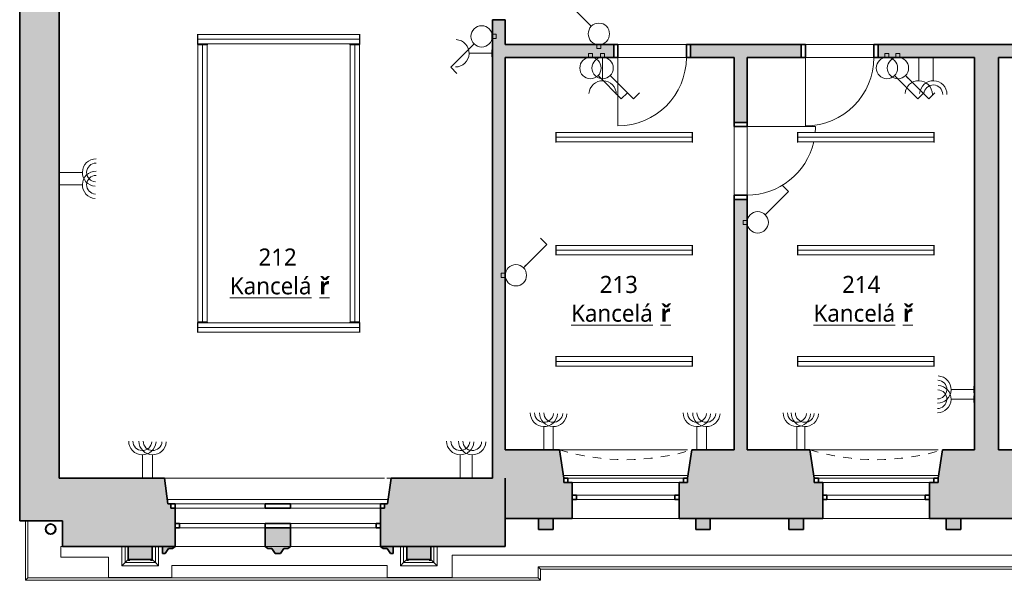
# Model space of a CAD drawing. Header units: metres. Extents: x -0.2 to 46.8, y -4.9 to 28.
# Tile 1 of 15: x -0.2 to 11.3, y -0.4 to 6.2. Entities that reach past the tile are written whole.
import ezdxf

# ---------------------------------------------------------------- set-up
doc = ezdxf.new("R2010")
doc.units = ezdxf.units.M
doc.linetypes.add('AV - Cerch_ 1 tecka 4mm', pattern=[0.006, 0.004, -0.001, 0, -0.001])
doc.layers.add('AV-MISTNOSTI', color=5, linetype='Continuous', lineweight=5, true_color=0x0000ff)
doc.layers.add('AV-TEXTY', color=5, linetype='Continuous', lineweight=13, true_color=0x0000ff)
doc.layers.add('AV-SRAFY', color=7, linetype='Continuous', lineweight=35)
doc.layers.add('AV-STAVBA', color=7, linetype='Continuous', lineweight=18)
doc.styles.add('Trebuchet MS_B', font='trebuc.ttf', dxfattribs={"height": 0.2})

# ---------------------------------------------------------------- blocks, each defined once
blk = doc.blocks.new('DO_1-L_Ocel_ - 800x1970_150-925843-2NP')
at = {"layer": 'AV-STAVBA', "color": 254, "true_color": 0xcccccc}
for p, q in [((0.4, 0.875), (0.4, 0.075)), ((-0.4, 0.075), (0.4, 0.075)), ((-0.4, -0.075), (0.4, -0.075))]:
    blk.add_line(p, q, dxfattribs=at)
at = {"layer": 'AV-STAVBA', "color": 254, "linetype": 'AV - Cerch_ 1 tecka 4mm', "true_color": 0xcccccc}
for p, q in [((-0.45, 0.075), (0.45, 0.075)), ((-0.4, 0.075), (0.4, 0.075)), ((-0.45, -0.075), (0.45, -0.075)), ((-0.4, -0.075), (0.4, -0.075))]:
    blk.add_line(p, q, dxfattribs=at)
at = {"layer": 'AV-STAVBA', "color": 254, "lineweight": 35, "true_color": 0xcccccc}
for p, q in [((-0.4, 0.075), (-0.45, 0.075)), ((-0.45, 0.075), (-0.45, -0.075)), ((-0.4, -0.075), (-0.4, 0.075)), ((0.45, 0.075), (0.4, 0.075)), ((0.4, 0.075), (0.4, -0.075)), ((0.45, -0.075), (0.45, 0.075)), ((-0.45, -0.075), (-0.4, -0.075)), ((0.4, -0.075), (0.45, -0.075))]:
    blk.add_line(p, q, dxfattribs=at)
at = {"layer": 'AV-STAVBA', "color": 254, "true_color": 0xcccccc}
blk.add_arc((0.4, 0.075), 0.8, 90, 180, dxfattribs=at)
blk = doc.blocks.new('WI_2-2_dvojité_bez středního sloupku - 1250x2600-1216050-2NP')
at = {"layer": 'AV-STAVBA', "color": 254, "linetype": 'AV - Cerch_ 1 tecka 4mm', "lineweight": 13, "true_color": 0xcccccc}
for p, q in [((0.725, 0.4), (-0.725, 0.4)), ((-0.725, 0.4), (0.725, 0.4)), ((0.625, 0.4), (-0.625, 0.4)), ((0.725, -0.4), (-0.725, -0.4)), ((0.625, -0.4), (-0.625, -0.4)), ((-0.625, -0.4), (0.625, -0.4))]:
    blk.add_line(p, q, dxfattribs=at)
at = {"layer": 'AV-STAVBA', "color": 254, "lineweight": 35, "true_color": 0xcccccc}
for p, q in [((-0.675, 0.07), (-0.725, 0.07)), ((-0.725, 0.07), (-0.725, 0.02)), ((-0.725, 0.02), (-0.675, 0.02)), ((-0.675, 0.02), (-0.675, 0.07)), ((0.725, 0.07), (0.675, 0.07)), ((0.675, 0.07), (0.675, 0.02)), ((0.675, 0.02), (0.725, 0.02)), ((0.725, 0.02), (0.725, 0.07)), ((-0.625, -0.18), (-0.625, -0.13)), ((-0.625, -0.13), (-0.575, -0.13)), ((-0.575, -0.18), (-0.625, -0.18)), ((-0.575, -0.13), (-0.575, -0.18)), ((0.575, -0.18), (0.575, -0.13)), ((0.575, -0.13), (0.625, -0.13)), ((0.625, -0.18), (0.575, -0.18)), ((0.625, -0.13), (0.625, -0.18))]:
    blk.add_line(p, q, dxfattribs=at)
at = {"layer": 'AV-STAVBA', "color": 254, "true_color": 0xcccccc}
for p, q in [((-0.725, 0.02), (-0.725, 0.07)), ((-0.725, 0.07), (0.725, 0.07)), ((-0.725, 0.02), (0.725, 0.02)), ((-0.675, 0.07), (0.031, 0.07)), ((-0.675, 0.02), (-0.675, 0.07)), ((0.031, 0.02), (-0.625, 0.02)), ((0.031, 0.07), (0.675, 0.07)), ((0.625, 0.02), (0.031, 0.02)), ((0.675, 0.02), (0.675, 0.07)), ((0.725, 0.02), (0.725, 0.07)), ((-0.625, -0.13), (-0.625, -0.18)), ((-0.625, -0.13), (0.625, -0.13)), ((-0.625, -0.18), (0.625, -0.18)), ((0.031, -0.13), (-0.575, -0.13)), ((-0.575, -0.13), (-0.575, -0.18)), ((-0.575, -0.18), (0.031, -0.18)), ((0.575, -0.13), (0.031, -0.13)), ((0.031, -0.18), (0.575, -0.18)), ((0.575, -0.13), (0.575, -0.18)), ((0.625, -0.13), (0.625, -0.18))]:
    blk.add_line(p, q, dxfattribs=at)
blk = doc.blocks.new('GM_Nika se zkoseným ostěním a klenutým nadpražím - 1450x2700-1216438-2NP')
at = {"layer": 'AV-STAVBA', "color": 254, "linetype": 'AV - Cerch_ 1 tecka 4mm', "lineweight": 13, "true_color": 0xcccccc}
for p, q in [((0.725, 0.4), (-0.725, 0.4)), ((0.775, -0.4), (-0.775, -0.4))]:
    blk.add_line(p, q, dxfattribs=at)
blk.add_arc((0, -2.964), 2.678, 73.1791, 106.8209, dxfattribs=at)
blk = doc.blocks.new('GM_Nika_zkosené ostění - v900-1216957-2NP')
at = {"layer": 'AV-STAVBA', "color": 254, "linetype": 'AV - Cerch_ 1 tecka 4mm', "lineweight": 13, "true_color": 0xcccccc}
blk.add_line((-0.65, 0.4), (0.9, 0.4), dxfattribs=at)
blk = doc.blocks.new('WI_4-4_dvojité - 2400x2800_2950-1624755-2NP')
at = {"layer": 'AV-STAVBA', "color": 254, "linetype": 'AV - Cerch_ 1 tecka 4mm', "lineweight": 13, "true_color": 0xcccccc}
for p, q in [((1.25, 0.4), (-1.25, 0.4)), ((1.2, 0.4), (-1.2, 0.4)), ((-1.2, 0.4), (1.2, 0.4)), ((1.25, -0.4), (-1.25, -0.4)), ((-1.25, -0.4), (1.25, -0.4)), ((1.2, -0.4), (-1.2, -0.4))]:
    blk.add_line(p, q, dxfattribs=at)
at = {"layer": 'AV-STAVBA', "color": 254, "lineweight": 35, "true_color": 0xcccccc}
for p, q in [((-1.15, 0.18), (-1.2, 0.18)), ((-1.2, 0.13), (-1.15, 0.13)), ((-1.15, 0.13), (-1.15, 0.18)), ((-0.15, 0.18), (-0.15, 0.13)), ((-0.15, 0.13), (0.15, 0.13)), ((0.15, 0.13), (0.15, 0.18)), ((1.2, 0.18), (1.15, 0.18)), ((1.15, 0.18), (1.15, 0.13)), ((1.15, 0.13), (1.2, 0.13)), ((-1.2, -0.1), (-1.25, -0.1)), ((-1.2, -0.05), (-1.2, -0.1)), ((-0.15, -0.1), (-0.15, -0.05)), ((-0.15, -0.05), (0.15, -0.05)), ((0.15, -0.1), (-0.15, -0.1)), ((0.15, -0.05), (0.15, -0.1)), ((1.2, -0.1), (1.2, -0.05)), ((1.25, -0.1), (1.2, -0.1))]:
    blk.add_line(p, q, dxfattribs=at)
at = {"layer": 'AV-STAVBA', "color": 254, "true_color": 0xcccccc}
for p, q in [((-1.2, 0.13), (-1.2, 0.18)), ((-1.2, 0.18), (1.2, 0.18)), ((-1.2, 0.13), (1.2, 0.13)), ((-1.15, 0.18), (-0.15, 0.18)), ((-1.15, 0.13), (-1.15, 0.18)), ((-0.15, 0.13), (-1.15, 0.13)), ((0.15, 0.18), (1.15, 0.18)), ((1.15, 0.13), (0.15, 0.13)), ((1.15, 0.13), (1.15, 0.18)), ((1.2, 0.13), (1.2, 0.18)), ((-1.25, -0.05), (-1.25, -0.1)), ((-1.25, -0.05), (1.25, -0.05)), ((-1.25, -0.1), (1.25, -0.1)), ((-0.15, -0.05), (-1.2, -0.05)), ((-1.2, -0.05), (-1.2, -0.1)), ((-1.2, -0.1), (-0.15, -0.1)), ((1.2, -0.05), (0.15, -0.05)), ((0.15, -0.1), (1.2, -0.1)), ((1.2, -0.05), (1.2, -0.1)), ((1.25, -0.05), (1.25, -0.1))]:
    blk.add_line(p, q, dxfattribs=at)
blk = doc.blocks.new('GM_Nika_zkosené ostění - v2950-1219036-2NP')
at = {"layer": 'AV-STAVBA', "color": 254, "linetype": 'AV - Cerch_ 1 tecka 4mm', "lineweight": 13, "true_color": 0xcccccc}
blk.add_line((-1.2, 0.4), (1.45, 0.4), dxfattribs=at)
blk = doc.blocks.new('GM_Nika_zkosené ostění - v750-1219418-2NP')
at = {"layer": 'AV-STAVBA', "color": 254, "linetype": 'AV - Cerch_ 1 tecka 4mm', "lineweight": 13, "true_color": 0xcccccc}
blk.add_line((-1.2, 0.4), (1.45, 0.4), dxfattribs=at)
blk = doc.blocks.new('DO_1-P_Ocel_ - 800x1970_150-V4-2NP')
at = {"layer": 'AV-STAVBA', "color": 254, "true_color": 0xcccccc}
for p, q in [((-0.4, 0.875), (-0.4, 0.075)), ((-0.4, 0.075), (0.4, 0.075)), ((-0.4, -0.075), (0.4, -0.075))]:
    blk.add_line(p, q, dxfattribs=at)
at = {"layer": 'AV-STAVBA', "color": 254, "linetype": 'AV - Cerch_ 1 tecka 4mm', "true_color": 0xcccccc}
for p, q in [((-0.45, 0.075), (0.45, 0.075)), ((-0.4, 0.075), (0.4, 0.075)), ((-0.45, -0.075), (0.45, -0.075)), ((-0.4, -0.075), (0.4, -0.075))]:
    blk.add_line(p, q, dxfattribs=at)
at = {"layer": 'AV-STAVBA', "color": 254, "lineweight": 35, "true_color": 0xcccccc}
for p, q in [((-0.4, 0.075), (-0.45, 0.075)), ((-0.45, 0.075), (-0.45, -0.075)), ((-0.4, -0.075), (-0.4, 0.075)), ((0.45, 0.075), (0.4, 0.075)), ((0.4, 0.075), (0.4, -0.075)), ((0.45, -0.075), (0.45, 0.075)), ((-0.45, -0.075), (-0.4, -0.075)), ((0.4, -0.075), (0.45, -0.075))]:
    blk.add_line(p, q, dxfattribs=at)
at = {"layer": 'AV-STAVBA', "color": 254, "true_color": 0xcccccc}
for start, end in [(85.0373, 90), (0, 77.0349)]:
    blk.add_arc((-0.4, 0.075), 0.8, start, end, dxfattribs=at)
blk = doc.blocks.new('GM_Detový svod_1 - GM_Detový svod_04-1520184-2NP')
at = {"layer": 'AV-STAVBA', "color": 254, "lineweight": 35, "true_color": 0xcccccc}
for radius, start, end in [(0.06, 360, 180), (0.06, 180, 360), (0.058, 360, 180), (0.058, 180, 360)]:
    blk.add_arc((0.127, 0.233), radius, start, end, dxfattribs=at)
blk = doc.blocks.new('Římsa nad 1NP - Římsa nad 1NP-1582674-2NP')
at = {"layer": 'AV-STAVBA', "color": 254, "true_color": 0xcccccc}
for p, q in [((-0.169, -0.366), (-0.169, 0.328)), ((-0.14, 0.328), (-0.14, -0.337)), ((5.859, -0.236), (5.83, -0.207)), ((5.83, -0.207), (5.83, -0.337)), ((16.79, -0.207), (5.83, -0.207)), ((-0.14, -0.337), (-0.169, -0.366)), ((5.83, -0.337), (-0.14, -0.337)), ((5.859, -0.366), (5.83, -0.337)), ((5.859, -0.236), (5.859, -0.366)), ((16.761, -0.236), (5.859, -0.236)), ((5.859, -0.366), (-0.169, -0.366))]:
    blk.add_line(p, q, dxfattribs=at)
blk = doc.blocks.new('Tympanon a šambrána 2NP - Tympanon a šambrána 2NP-1607656-2NP')
at = {"layer": 'AV-STAVBA', "true_color": 0xcccccc}
for points in [[(5.835, 0.228), (6.005, 0.228), (6.005, 0.358), (5.835, 0.358), (5.835, 0.236)], [(7.845, 0.228), (7.845, 0.358), (7.675, 0.358), (7.675, 0.228), (7.821, 0.228)]]:
    blk.add_hatch(color=254, dxfattribs=at).paths.add_polyline_path(points)
at = {"layer": 'AV-STAVBA', "color": 254, "lineweight": 35, "true_color": 0xcccccc}
for p, q in [((6.005, 0.358), (5.835, 0.358)), ((5.835, 0.358), (5.835, 0.228)), ((6.005, 0.228), (6.005, 0.358)), ((7.845, 0.358), (7.675, 0.358)), ((7.675, 0.358), (7.675, 0.228)), ((7.845, 0.228), (7.845, 0.358)), ((5.835, 0.228), (6.005, 0.228)), ((7.675, 0.228), (7.845, 0.228))]:
    blk.add_line(p, q, dxfattribs=at)
blk = doc.blocks.new('Tympanon a šambrána 2NP1 - Tympanon a šambrána 2NP-1609287-2NP')
at = {"layer": 'AV-STAVBA', "true_color": 0xcccccc}
for points in [[(6.005, 0.228), (6.005, 0.358), (5.835, 0.358), (5.835, 0.228), (5.908, 0.228)], [(7.845, 0.228), (7.845, 0.358), (7.675, 0.358), (7.675, 0.228), (7.814, 0.228)]]:
    blk.add_hatch(color=254, dxfattribs=at).paths.add_polyline_path(points)
at = {"layer": 'AV-STAVBA', "color": 254, "lineweight": 35, "true_color": 0xcccccc}
for p, q in [((6.005, 0.358), (5.835, 0.358)), ((5.835, 0.358), (5.835, 0.228)), ((6.005, 0.228), (6.005, 0.358)), ((7.845, 0.358), (7.675, 0.358)), ((7.675, 0.358), (7.675, 0.228)), ((7.845, 0.228), (7.845, 0.358)), ((5.835, 0.228), (6.005, 0.228)), ((7.675, 0.228), (7.845, 0.228))]:
    blk.add_line(p, q, dxfattribs=at)
blk = doc.blocks.new('Šambrána krajní_2NP - Šambrána krajní_2NP-1626826-2NP')
at = {"layer": 'AV-STAVBA', "true_color": 0xcccccc}
h = blk.add_hatch(color=254, dxfattribs=at)
h.paths.add_polyline_path([(2.815, -0.052), (2.856, 0.005), (2.901, 0.005), (2.935, 0.028), (2.935, 0.248), (2.635, 0.248), (2.635, 0.028), (2.669, 0.005), (2.714, 0.005), (2.755, -0.052)])
h.paths.add_polyline_path([(1.465, -0.052), (1.506, 0.005), (1.551, 0.005), (1.585, 0.028), (1.435, 0.028), (1.435, -0.052)])
h.paths.add_polyline_path([(4.135, -0.052), (4.135, 0.028), (3.985, 0.028), (4.019, 0.005), (4.064, 0.005), (4.105, -0.052)])
for points in [[(1.035, -0.122), (1.315, -0.122), (1.315, 0.028), (1.035, 0.028)], [(4.575, -0.122), (4.575, 0.028), (4.295, 0.028), (4.295, -0.122)]]:
    blk.add_hatch(color=254, dxfattribs=at).paths.add_polyline_path(points)
h = blk.add_hatch(color=254, dxfattribs=at)
h.paths.add_polyline_path([(1.315, -0.132), (1.315, -0.122), (1.295, -0.122), (1.295, -0.132)])
h.paths.add_polyline_path([(1.035, -0.132), (1.055, -0.132), (1.055, -0.122), (1.035, -0.122)])
h = blk.add_hatch(color=254, dxfattribs=at)
h.paths.add_polyline_path([(4.315, -0.132), (4.315, -0.122), (4.295, -0.122), (4.295, -0.132)])
h.paths.add_polyline_path([(4.575, -0.132), (4.575, -0.122), (4.555, -0.122), (4.555, -0.132)])
at = {"layer": 'AV-STAVBA', "color": 254, "lineweight": 35, "true_color": 0xcccccc}
for p, q in [((2.935, 0.248), (2.635, 0.248)), ((2.635, 0.248), (2.635, 0.028)), ((2.935, 0.028), (2.935, 0.248)), ((1.315, 0.028), (1.035, 0.028)), ((1.035, 0.028), (1.035, -0.122)), ((1.315, -0.122), (1.315, 0.028)), ((1.585, 0.028), (1.435, 0.028)), ((1.435, 0.028), (1.435, -0.052)), ((1.465, -0.052), (1.506, 0.005)), ((1.506, 0.005), (1.551, 0.005)), ((1.551, 0.005), (1.585, 0.028)), ((2.635, 0.028), (2.669, 0.005)), ((2.669, 0.005), (2.714, 0.005)), ((2.714, 0.005), (2.755, -0.052)), ((2.815, -0.052), (2.856, 0.005)), ((2.856, 0.005), (2.901, 0.005)), ((2.901, 0.005), (2.935, 0.028)), ((4.135, 0.028), (3.985, 0.028)), ((3.985, 0.028), (4.019, 0.005)), ((4.019, 0.005), (4.064, 0.005)), ((4.064, 0.005), (4.105, -0.052)), ((4.135, -0.052), (4.135, 0.028)), ((4.575, 0.028), (4.295, 0.028)), ((4.295, 0.028), (4.295, -0.122)), ((4.575, -0.122), (4.575, 0.028)), ((1.435, -0.052), (1.465, -0.052)), ((2.755, -0.052), (2.815, -0.052)), ((4.105, -0.052), (4.135, -0.052)), ((1.055, -0.122), (1.035, -0.122)), ((1.035, -0.122), (1.035, -0.132)), ((1.035, -0.122), (1.315, -0.122)), ((1.035, -0.132), (1.055, -0.132)), ((1.055, -0.132), (1.055, -0.122)), ((1.315, -0.122), (1.295, -0.122)), ((1.295, -0.122), (1.295, -0.132)), ((1.295, -0.132), (1.315, -0.132)), ((1.315, -0.132), (1.315, -0.122)), ((4.315, -0.122), (4.295, -0.122)), ((4.295, -0.122), (4.295, -0.132)), ((4.295, -0.122), (4.575, -0.122)), ((4.295, -0.132), (4.315, -0.132)), ((4.315, -0.132), (4.315, -0.122)), ((4.575, -0.122), (4.555, -0.122)), ((4.555, -0.122), (4.555, -0.132)), ((4.555, -0.132), (4.575, -0.132)), ((4.575, -0.132), (4.575, -0.122))]:
    blk.add_line(p, q, dxfattribs=at)
at = {"layer": 'AV-STAVBA', "color": 254, "true_color": 0xcccccc}
for p, q in [((0.959, -0.197), (0.959, 0.028)), ((0.997, -0.159), (0.997, 0.028)), ((1.352, 0.028), (1.352, -0.159)), ((1.39, 0.028), (1.39, -0.197)), ((4.219, -0.197), (4.219, 0.028)), ((4.257, -0.159), (4.257, 0.028)), ((4.612, 0.028), (4.612, -0.159)), ((4.65, 0.028), (4.65, -0.197)), ((0.959, -0.197), (0.997, -0.159)), ((1.39, -0.197), (0.959, -0.197)), ((0.997, -0.159), (1.035, -0.122)), ((1.352, -0.159), (0.997, -0.159)), ((1.352, -0.159), (1.315, -0.122)), ((1.39, -0.197), (1.352, -0.159)), ((4.219, -0.197), (4.257, -0.159)), ((4.65, -0.197), (4.219, -0.197)), ((4.257, -0.159), (4.295, -0.122)), ((4.612, -0.159), (4.257, -0.159)), ((4.612, -0.159), (4.575, -0.122)), ((4.65, -0.197), (4.612, -0.159))]:
    blk.add_line(p, q, dxfattribs=at)
blk = doc.blocks.new('D0089 - 1514 - OÚPSŘ_Benešova_rvt-1-2NP')
at = {"layer": 'AV-SRAFY', "lineweight": 18, "true_color": 0xcccccc}
for points in [[(-0.235, 0.828), (0.225, 0.828), (0.225, 10.108), (-0.025, 10.128), (-0.025, 12.148), (0.225, 12.168), (0.225, 14.748), (-0.235, 14.748), (-0.235, 1.139)], [(10.935, 1.158), (11.215, 1.158), (11.215, 5.748), (10.935, 5.748), (10.935, 4.027)]]:
    blk.add_hatch(color=254, dxfattribs=at).paths.add_polyline_path(points)
h = blk.add_hatch(color=254, dxfattribs=at)
h.paths.add_polyline_path([(5.295, 0.828), (5.445, 0.828), (5.445, 6.188), (5.295, 6.188), (5.295, 1.139)])
h.paths.add_polyline_path([(5.445, 7.508), (5.445, 7.708), (5.295, 7.708), (5.295, 7.508)])
h = blk.add_hatch(color=254, dxfattribs=at)
h.paths.add_polyline_path([(20.021, 5.748), (22.115, 5.748), (22.115, 5.898), (19.735, 5.898), (19.735, 5.748)])
h.paths.add_polyline_path([(9.81, 5.748), (11.82, 5.748), (11.82, 5.898), (9.81, 5.898)])
h.paths.add_polyline_path([(8.91, 5.748), (8.91, 5.898), (7.615, 5.898), (7.615, 5.748), (8.275, 5.748)])
h.paths.add_polyline_path([(18.195, 5.748), (18.835, 5.748), (18.835, 5.898), (16.26, 5.898), (16.26, 5.748), (18.045, 5.748)])
h.paths.add_polyline_path([(15.36, 5.748), (15.36, 5.898), (12.72, 5.898), (12.72, 5.748), (14.675, 5.748)])
h.paths.add_polyline_path([(5.445, 5.748), (6.715, 5.748), (6.715, 5.898), (5.445, 5.898)])
h = blk.add_hatch(color=254, dxfattribs=at)
h.paths.add_polyline_path([(8.275, 1.158), (8.275, 4.088), (8.125, 4.088), (8.125, 1.158)])
h.paths.add_polyline_path([(8.125, 4.988), (8.275, 4.988), (8.275, 5.748), (8.125, 5.748)])
h = blk.add_hatch(color=254, dxfattribs=at)
h.paths.add_polyline_path([(5.445, 0.358), (6.23, 0.358), (6.23, 0.778), (6.13, 0.778), (6.13, 0.828), (6.08, 1.158), (5.445, 1.158), (5.445, 0.417)])
h.paths.add_polyline_path([(19.874, 0.358), (19.874, 0.758), (19.849, 0.758), (19.849, 0.808), (19.585, 0.808), (19.585, 0.758), (19.56, 0.758), (19.56, 0.358)])
h.paths.add_polyline_path([(20.924, 0.358), (23.16, 0.358), (23.16, 0.778), (23.06, 0.778), (23.06, 0.828), (23.01, 1.158), (21.045, 1.158), (20.995, 0.808), (20.949, 0.808), (20.949, 0.758), (20.924, 0.758), (20.924, 0.588)])
h.paths.add_polyline_path([(33.979, 0.358), (33.979, 1.158), (33.23, 1.158), (33.18, 0.828), (33.18, 0.778), (33.08, 0.778), (33.08, 0.358), (33.746, 0.358)])
h.paths.add_polyline_path([(7.48, 0.358), (9.16, 0.358), (9.16, 0.778), (9.06, 0.778), (9.06, 0.828), (9.01, 1.158), (7.63, 1.158), (7.58, 0.828), (7.58, 0.778), (7.48, 0.778), (7.48, 0.417)])
h.paths.add_polyline_path([(18.51, 0.358), (18.51, 0.758), (18.485, 0.758), (18.485, 0.808), (18.415, 0.808), (18.365, 1.158), (16.4, 1.158), (16.35, 0.828), (16.35, 0.778), (16.25, 0.778), (16.25, 0.358), (18.402, 0.358)])
h.paths.add_polyline_path([(31.83, 0.358), (31.83, 0.778), (31.73, 0.778), (31.73, 0.828), (31.68, 1.158), (30.43, 1.158), (30.38, 0.828), (30.38, 0.778), (30.28, 0.778), (30.28, 0.358), (31.712, 0.358)])
h.paths.add_polyline_path([(24.41, 0.358), (26.11, 0.358), (26.11, 0.778), (26.01, 0.778), (26.01, 0.828), (25.96, 1.158), (24.56, 1.158), (24.51, 0.828), (24.51, 0.778), (24.41, 0.778), (24.41, 0.417)])
h.paths.add_polyline_path([(10.41, 0.358), (12.1, 0.358), (12.1, 0.778), (12, 0.778), (12, 0.828), (11.95, 1.158), (10.56, 1.158), (10.51, 0.828), (10.51, 0.778), (10.41, 0.778), (10.41, 0.417)])
h.paths.add_polyline_path([(15, 0.358), (15, 0.778), (14.9, 0.778), (14.9, 0.828), (14.85, 1.158), (13.5, 1.158), (13.45, 0.828), (13.45, 0.778), (13.35, 0.778), (13.35, 0.358), (14.938, 0.358)])
h.paths.add_polyline_path([(29.03, 0.358), (29.03, 0.778), (28.93, 0.778), (28.93, 0.828), (28.88, 1.158), (27.51, 1.158), (27.46, 0.828), (27.46, 0.778), (27.36, 0.778), (27.36, 0.358), (28.917, 0.358)])
h = blk.add_hatch(color=254, dxfattribs=at)
h.paths.add_polyline_path([(4.263, 0.028), (5.445, 0.028), (5.445, 0.828), (4.11, 0.828), (4.07, 0.528), (4.035, 0.528), (4.035, 0.478), (3.985, 0.478), (3.985, 0.028), (4.009, 0.028)])
h.paths.add_polyline_path([(1.467, 0.028), (1.585, 0.028), (1.585, 0.478), (1.535, 0.478), (1.535, 0.528), (1.5, 0.528), (1.46, 0.828), (-0.235, 0.828), (-0.235, 0.328), (0.265, 0.328), (0.265, 0.028), (1.213, 0.028)])
at = {"layer": 'AV-STAVBA', "color": 254, "lineweight": 35, "true_color": 0xcccccc}
for p, q in [((-0.235, 14.748), (-0.235, 0.828)), ((0.225, 0.828), (0.225, 7.708)), ((5.445, 6.188), (5.295, 6.188)), ((5.295, 6.188), (5.295, 0.828)), ((5.445, 5.898), (5.445, 6.188)), ((6.715, 5.898), (5.445, 5.898)), ((6.715, 5.748), (6.715, 5.898)), ((8.91, 5.898), (7.615, 5.898)), ((7.615, 5.898), (7.615, 5.748)), ((8.91, 5.748), (8.91, 5.898)), ((11.82, 5.898), (9.81, 5.898)), ((9.81, 5.898), (9.81, 5.748)), ((5.445, 1.158), (5.445, 5.748)), ((5.445, 5.748), (6.715, 5.748)), ((7.615, 5.748), (8.125, 5.748)), ((8.125, 5.748), (8.125, 4.988)), ((8.275, 5.748), (8.91, 5.748)), ((8.275, 4.988), (8.275, 5.748)), ((9.81, 5.748), (10.935, 5.748)), ((10.935, 5.748), (10.935, 1.158)), ((11.215, 5.748), (11.82, 5.748)), ((11.215, 1.158), (11.215, 5.748)), ((8.125, 4.988), (8.275, 4.988)), ((8.275, 4.088), (8.125, 4.088)), ((8.125, 4.088), (8.125, 1.158)), ((8.275, 1.158), (8.275, 4.088)), ((6.08, 1.158), (5.445, 1.158)), ((6.13, 0.828), (6.08, 1.158)), ((7.63, 1.158), (7.58, 0.828)), ((8.125, 1.158), (7.63, 1.158)), ((9.01, 1.158), (8.275, 1.158)), ((9.06, 0.828), (9.01, 1.158)), ((10.56, 1.158), (10.51, 0.828)), ((10.935, 1.158), (10.56, 1.158)), ((11.95, 1.158), (11.215, 1.158)), ((-0.235, 0.828), (-0.235, 0.328)), ((1.46, 0.828), (0.225, 0.828)), ((1.5, 0.528), (1.46, 0.828)), ((4.11, 0.828), (4.07, 0.528)), ((5.295, 0.828), (4.11, 0.828)), ((5.445, 0.028), (5.445, 0.828)), ((5.445, 0.828), (5.445, 0.358)), ((6.23, 0.778), (6.18, 0.778)), ((6.23, 0.628), (6.23, 0.778)), ((7.53, 0.778), (7.48, 0.778)), ((7.48, 0.778), (7.48, 0.628)), ((9.16, 0.778), (9.11, 0.778)), ((9.16, 0.628), (9.16, 0.778)), ((10.46, 0.778), (10.41, 0.778)), ((10.41, 0.778), (10.41, 0.628)), ((6.23, 0.358), (6.23, 0.578)), ((7.48, 0.578), (7.48, 0.358)), ((9.16, 0.358), (9.16, 0.578)), ((10.41, 0.578), (10.41, 0.358)), ((1.535, 0.528), (1.5, 0.528)), ((1.535, 0.478), (1.535, 0.528)), ((1.585, 0.478), (1.535, 0.478)), ((1.585, 0.028), (1.585, 0.478)), ((4.035, 0.478), (3.985, 0.478)), ((3.985, 0.478), (3.985, 0.028)), ((4.07, 0.528), (4.035, 0.528)), ((4.035, 0.528), (4.035, 0.478)), ((5.445, 0.358), (6.23, 0.358)), ((7.48, 0.358), (9.16, 0.358)), ((10.41, 0.358), (12.1, 0.358)), ((-0.235, 0.328), (0.265, 0.328)), ((0.265, 0.328), (0.265, 0.028)), ((0.265, 0.028), (1.585, 0.028)), ((3.985, 0.028), (5.445, 0.028))]:
    blk.add_line(p, q, dxfattribs=at)
at = {"layer": 'AV-STAVBA', "color": 254, "true_color": 0xcccccc}
for p, q in [((6.765, 5.898), (7.565, 5.898)), ((8.96, 5.898), (9.76, 5.898)), ((7.565, 5.748), (6.765, 5.748)), ((9.76, 5.748), (8.96, 5.748)), ((8.125, 4.138), (8.125, 4.938)), ((8.275, 4.938), (8.275, 4.138)), ((6.125, 0.858), (7.584, 0.858)), ((9.055, 0.858), (10.514, 0.858)), ((7.48, 0.778), (6.23, 0.778)), ((10.41, 0.778), (9.16, 0.778)), ((4.076, 0.578), (1.493, 0.578)), ((1.493, 0.578), (1.5, 0.528)), ((4.07, 0.528), (4.076, 0.578)), ((2.635, 0.478), (1.585, 0.478)), ((3.985, 0.478), (2.935, 0.478)), ((7.48, 0.358), (6.23, 0.358)), ((10.41, 0.358), (9.16, 0.358)), ((0.265, 0.028), (0.245, 0.028)), ((0.245, 0.028), (0.245, -0.094)), ((2.635, 0.028), (1.585, 0.028)), ((2.635, 0.028), (1.585, 0.028)), ((3.985, 0.028), (2.935, 0.028)), ((3.985, 0.028), (2.935, 0.028)), ((0.245, -0.094), (0.805, -0.094)), ((0.805, -0.094), (0.805, -0.334)), ((4.825, -0.334), (4.825, -0.072)), ((4.825, -0.072), (17.122, -0.072)), ((1.545, -0.334), (1.545, -0.194)), ((1.545, -0.194), (4.065, -0.194)), ((4.065, -0.194), (4.065, -0.334)), ((0.805, -0.334), (1.545, -0.334)), ((4.065, -0.334), (4.825, -0.334))]:
    blk.add_line(p, q, dxfattribs=at)
at = {"layer": 'AV-STAVBA', "color": 254, "lineweight": 18, "true_color": 0xcccccc}
for name, p, rotation in [('DO_1-L_Ocel_ - 800x1970_150-925843-2NP', (7.165, 5.823), 180), ('DO_1-L_Ocel_ - 800x1970_150-925843-2NP', (9.36, 5.823), 180), ('DO_1-P_Ocel_ - 800x1970_150-V4-2NP', (8.2, 4.538), 269.9999999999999), ('GM_Nika se zkoseným ostěním a klenutým nadpražím - 1450x2700-1216438-2NP', (6.855, 0.758), 180), ('GM_Nika se zkoseným ostěním a klenutým nadpražím - 1450x2700-1216438-2NP', (9.785, 0.758), 180), ('WI_4-4_dvojité - 2400x2800_2950-1624755-2NP', (2.785, 0.428), 180)]:
    blk.add_blockref(name, p, dxfattribs=dict(at, rotation=rotation))
for name, p in [('GM_Nika_zkosené ostění - v900-1216957-2NP', (6.73, 0.758)), ('WI_2-2_dvojité_bez středního sloupku - 1250x2600-1216050-2NP', (6.855, 0.758)), ('GM_Nika_zkosené ostění - v900-1216957-2NP', (9.66, 0.758)), ('WI_2-2_dvojité_bez středního sloupku - 1250x2600-1216050-2NP', (9.785, 0.758)), ('GM_Nika_zkosené ostění - v2950-1219036-2NP', (2.66, 0.428)), ('GM_Nika_zkosené ostění - v750-1219418-2NP', (2.66, 0.428)), ('Římsa nad 1NP - Římsa nad 1NP-1582674-2NP', (0, 0)), ('Tympanon a šambrána 2NP - Tympanon a šambrána 2NP-1607656-2NP', (0, 0)), ('Tympanon a šambrána 2NP1 - Tympanon a šambrána 2NP-1609287-2NP', (2.93, 0)), ('GM_Detový svod_1 - GM_Detový svod_04-1520184-2NP', (0, 0)), ('Šambrána krajní_2NP - Šambrána krajní_2NP-1626826-2NP', (0, 0))]:
    blk.add_blockref(name, p, dxfattribs=at)
blk = doc.blocks.new('EF_Zásuvka - Dvojzásuvka-840806-2NP')
at = {"layer": 'AV-STAVBA'}
for p, q in [((5.02, 0.833), (5.1, 0.833)), ((5.02, 0.828), (5.02, 0.833)), ((5.03, 0.833), (5.09, 0.833)), ((5.09, 0.833), (5.03, 0.833)), ((5.03, 0.833), (5.09, 0.833)), ((5.09, 0.833), (5.03, 0.833)), ((5.085, 0.833), (5.035, 0.833)), ((5.085, 0.833), (5.035, 0.833)), ((5.078, 0.833), (5.04, 0.833)), ((5.078, 0.833), (5.04, 0.833)), ((5.078, 0.833), (5.04, 0.833)), ((5.078, 0.833), (5.04, 0.833)), ((5.047, 0.833), (5.051, 0.833)), ((5.047, 0.833), (5.051, 0.833)), ((5.049, 0.833), (5.053, 0.833)), ((5.049, 0.833), (5.053, 0.833)), ((5.061, 0.833), (5.058, 0.833)), ((5.061, 0.833), (5.058, 0.833)), ((5.066, 0.833), (5.062, 0.833)), ((5.066, 0.833), (5.062, 0.833)), ((5.07, 0.833), (5.066, 0.833)), ((5.07, 0.833), (5.066, 0.833)), ((5.071, 0.833), (5.067, 0.833)), ((5.071, 0.833), (5.067, 0.833)), ((5.1, 0.833), (5.1, 0.828))]:
    blk.add_line(p, q, dxfattribs=at)
blk = doc.blocks.new('EF_Zásuvka - Jednozásuvka-V7-2NP')
at = {"layer": 'AV-STAVBA'}
for p, q in [((5.5, 25.901), (5.5, 25.981)), ((5.5, 25.981), (5.505, 25.981)), ((5.5, 25.911), (5.5, 25.971)), ((5.5, 25.971), (5.5, 25.911)), ((5.5, 25.911), (5.5, 25.971)), ((5.5, 25.966), (5.5, 25.916)), ((5.5, 25.959), (5.5, 25.921)), ((5.5, 25.959), (5.5, 25.921)), ((5.5, 25.952), (5.5, 25.948)), ((5.5, 25.952), (5.5, 25.948)), ((5.5, 25.942), (5.5, 25.938)), ((5.5, 25.942), (5.5, 25.938)), ((5.5, 25.928), (5.5, 25.932)), ((5.5, 25.928), (5.5, 25.932)), ((5.505, 25.901), (5.5, 25.901))]:
    blk.add_line(p, q, dxfattribs=at)
blk = doc.blocks.new('EF_Vypínač - Jednoklapka-835338-2NP')
at = {"layer": 'AV-STAVBA'}
for p, q in [((1.91, 25.019), (1.91, 25.099)), ((1.91, 25.099), (1.915, 25.099)), ((1.91, 25.089), (1.91, 25.029)), ((1.91, 25.029), (1.91, 25.089)), ((1.915, 25.019), (1.91, 25.019)), ((1.915, 25.099), (1.915, 25.019)), ((1.915, 25.083), (1.96, 25.083)), ((1.96, 25.035), (1.915, 25.035)), ((1.96, 25.083), (1.96, 25.035))]:
    blk.add_line(p, q, dxfattribs=at)
blk = doc.blocks.new('LF_Závěsné lineární svítidlo - 1900x120-923020-2NP')
at = {"layer": 'AV-STAVBA', "color": 5, "true_color": 0x0000ff}
for p, q in [((-0.95, -0.06), (-0.95, 0.06)), ((0.95, 0), (-0.95, 0)), ((-0.945, -0.055), (-0.945, 0.055)), ((-0.945, 0.055), (0.945, 0.055)), ((0.945, 0.055), (0.945, -0.055)), ((0.95, 0.06), (0.95, -0.06)), ((0.945, -0.055), (-0.945, -0.055))]:
    blk.add_line(p, q, dxfattribs=at)
blk = doc.blocks.new('LF_Závěsné lineární svítidlo - 3250x120-926022-2NP')
at = {"layer": 'AV-STAVBA', "color": 5, "true_color": 0x0000ff}
for p, q in [((-1.625, -0.06), (-1.625, 0.06)), ((1.625, 0), (-1.625, 0)), ((-1.62, -0.055), (-1.62, 0.055)), ((-1.62, 0.055), (1.62, 0.055)), ((1.62, 0.055), (1.62, -0.055)), ((1.625, 0.06), (1.625, -0.06)), ((1.62, -0.055), (-1.62, -0.055))]:
    blk.add_line(p, q, dxfattribs=at)
blk = doc.blocks.new('LF_Závěsné lineární svítidlo - 1600x120-923465-2NP')
at = {"layer": 'AV-STAVBA', "color": 5, "true_color": 0x0000ff}
for p, q in [((-0.8, -0.06), (-0.8, 0.06)), ((0.8, 0), (-0.8, 0)), ((-0.795, -0.055), (-0.795, 0.055)), ((-0.795, 0.055), (0.795, 0.055)), ((0.795, 0.055), (0.795, -0.055)), ((0.8, 0.06), (0.8, -0.06)), ((0.795, -0.055), (-0.795, -0.055))]:
    blk.add_line(p, q, dxfattribs=at)

msp = doc.modelspace()

# ---------------------------------------------------------------- linework, layer by layer
at = {"layer": 'AV-TEXTY', "lineweight": 5}
for p, q in [((6.453, 6.112), (6.18, 6.384)), ((6.453, 6.112), (6.423, 6.141)), ((5.081, 5.905), (4.809, 5.632)), ((5.081, 5.905), (5.052, 5.875)), ((5.022, 5.796), (5.295, 5.796)), ((6.585, 5.475), (6.585, 5.748)), ((10.283, 5.475), (10.283, 5.748)), ((10.454, 5.475), (10.454, 5.748)), ((4.809, 5.632), (4.881, 5.561)), ((6.532, 5.535), (6.562, 5.505)), ((6.532, 5.535), (6.804, 5.262)), ((6.673, 5.535), (6.703, 5.505)), ((6.673, 5.535), (6.946, 5.262)), ((10, 5.535), (10.03, 5.505)), ((10, 5.535), (10.273, 5.262)), ((10.129, 5.535), (10.158, 5.505)), ((10.129, 5.535), (10.401, 5.262)), ((6.804, 5.262), (6.876, 5.334)), ((6.946, 5.262), (7.018, 5.334)), ((10.273, 5.262), (10.344, 5.334)), ((10.401, 5.262), (10.473, 5.334)), ((0.498, 4.402), (0.225, 4.402)), ((0.498, 4.258), (0.225, 4.258)), ((8.488, 3.907), (8.761, 4.18)), ((8.761, 4.18), (8.689, 4.251)), ((8.488, 3.907), (8.518, 3.937)), ((5.931, 3.561), (5.859, 3.633)), ((5.658, 3.288), (5.931, 3.561)), ((5.658, 3.288), (5.688, 3.318)), ((10.662, 1.864), (10.935, 1.864)), ((10.662, 1.752), (10.935, 1.752)), ((5.899, 1.431), (5.899, 1.158)), ((6.008, 1.431), (6.008, 1.158)), ((7.689, 1.431), (7.689, 1.158)), ((7.799, 1.431), (7.799, 1.158)), ((8.859, 1.431), (8.859, 1.158)), ((8.951, 1.431), (8.951, 1.158)), ((1.2, 1.101), (1.2, 0.828)), ((1.32, 1.101), (1.32, 0.828)), ((4.92, 1.101), (4.92, 0.828)), ((5.06, 1.101), (5.06, 0.828))]:
    msp.add_line(p, q, dxfattribs=at)
for centre in [(5.17, 5.993), (6.541, 6.023), (6.443, 5.623), (6.585, 5.623), (9.912, 5.623), (10.04, 5.623), (8.4, 3.819), (5.57, 3.2)]:
    msp.add_circle(centre, 0.125, dxfattribs=at)
for centre, radius, start, end in [((4.862, 5.796), 0.16, 270, 86.4105), ((6.585, 5.315), 0.16, 360, 176.4105), ((10.283, 5.315), 0.16, 360, 176.4105), ((10.454, 5.315), 0.16, 360, 176.4105), ((10.454, 5.315), 0.11, 360, 176.4105), ((0.658, 4.402), 0.16, 90, 266.4105), ((0.658, 4.402), 0.11, 90, 266.4105), ((0.658, 4.258), 0.16, 90, 266.4105), ((0.658, 4.258), 0.11, 90, 266.4105), ((10.502, 1.864), 0.16, 270, 86.4105), ((10.502, 1.864), 0.11, 270, 86.4105), ((10.502, 1.752), 0.16, 270, 86.4105), ((10.502, 1.752), 0.11, 270, 86.4105), ((5.899, 1.591), 0.16, 180, 356.4105), ((5.899, 1.591), 0.11, 180, 356.4105), ((6.008, 1.591), 0.16, 180, 356.4105), ((6.008, 1.591), 0.11, 180, 356.4105), ((7.689, 1.591), 0.16, 180, 356.4105), ((7.689, 1.591), 0.11, 180, 356.4105), ((7.799, 1.591), 0.16, 180, 356.4105), ((7.799, 1.591), 0.11, 180, 356.4105), ((8.859, 1.591), 0.16, 180, 356.4105), ((8.859, 1.591), 0.11, 180, 356.4105), ((8.951, 1.591), 0.16, 180, 356.4105), ((8.951, 1.591), 0.11, 180, 356.4105), ((1.2, 1.261), 0.16, 180, 356.4105), ((1.2, 1.261), 0.11, 180, 356.4105), ((1.32, 1.261), 0.16, 180, 356.4105), ((1.32, 1.261), 0.11, 180, 356.4105), ((4.92, 1.261), 0.16, 180, 356.4105), ((4.92, 1.261), 0.11, 180, 356.4105), ((5.06, 1.261), 0.16, 180, 356.4105), ((5.06, 1.261), 0.11, 180, 356.4105)]:
    msp.add_arc(centre, radius, start, end, dxfattribs=at)

# ---------------------------------------------------------------- block references
at = {"lineweight": 5}
msp.add_blockref('D0089 - 1514 - OÚPSŘ_Benešova_rvt-1-2NP', (0, 0), dxfattribs=at)
at = {"layer": 'AV-STAVBA', "color": 5, "true_color": 0x0000ff, "extrusion": (0, 0, -1)}
for name, p, rotation in [('LF_Závěsné lineární svítidlo - 1900x120-923020-2NP', (-2.795, 5.96), 180), ('LF_Závěsné lineární svítidlo - 3250x120-926022-2NP', (-1.905, 4.275), 269.9999999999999), ('LF_Závěsné lineární svítidlo - 3250x120-926022-2NP', (-3.685, 4.275), 269.9999999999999), ('LF_Závěsné lineární svítidlo - 1600x120-923465-2NP', (-6.836, 4.814), 180), ('LF_Závěsné lineární svítidlo - 1600x120-923465-2NP', (-9.666, 4.814), 180), ('LF_Závěsné lineární svítidlo - 1600x120-923465-2NP', (-6.836, 3.494), 180), ('LF_Závěsné lineární svítidlo - 1600x120-923465-2NP', (-9.666, 3.494), 180), ('LF_Závěsné lineární svítidlo - 1900x120-923020-2NP', (-2.795, 2.59), 180), ('LF_Závěsné lineární svítidlo - 1600x120-923465-2NP', (-6.836, 2.194), 180), ('LF_Závěsné lineární svítidlo - 1600x120-923465-2NP', (-9.666, 2.194), 180)]:
    msp.add_blockref(name, p, dxfattribs=dict(at, rotation=rotation))
at = {"layer": 'AV-STAVBA'}
for name, p in [('EF_Vypínač - Jednoklapka-835338-2NP', (3.38, -19.065)), ('EF_Zásuvka - Jednozásuvka-V7-2NP', (-0.21, -20.145)), ('EF_Zásuvka - Dvojzásuvka-840806-2NP', (0.839, 0.33)), ('EF_Zásuvka - Dvojzásuvka-840806-2NP', (0.948, 0.33)), ('EF_Zásuvka - Dvojzásuvka-840806-2NP', (2.629, 0.33)), ('EF_Zásuvka - Dvojzásuvka-840806-2NP', (2.739, 0.33)), ('EF_Zásuvka - Dvojzásuvka-840806-2NP', (3.799, 0.33)), ('EF_Zásuvka - Dvojzásuvka-840806-2NP', (3.891, 0.33)), ('EF_Zásuvka - Dvojzásuvka-840806-2NP', (-3.86, 0)), ('EF_Zásuvka - Dvojzásuvka-840806-2NP', (-3.74, 0)), ('EF_Zásuvka - Dvojzásuvka-840806-2NP', (-0.14, 0)), ('EF_Zásuvka - Dvojzásuvka-840806-2NP', (0, 0))]:
    msp.add_blockref(name, p, dxfattribs=at)
for name, p, rotation in [('EF_Vypínač - Jednoklapka-835338-2NP', (-18.518, 7.813), 269.9999999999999), ('EF_Vypínač - Jednoklapka-835338-2NP', (31.502, 3.833), 89.99999999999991), ('EF_Vypínač - Jednoklapka-835338-2NP', (31.644, 3.833), 89.99999999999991), ('EF_Vypínač - Jednoklapka-835338-2NP', (34.97, 3.833), 89.99999999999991), ('EF_Vypínač - Jednoklapka-835338-2NP', (35.099, 3.833), 89.99999999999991), ('EF_Zásuvka - Jednozásuvka-V7-2NP', (32.526, 0.243), 89.99999999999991), ('EF_Zásuvka - Jednozásuvka-V7-2NP', (36.223, 0.243), 89.99999999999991), ('EF_Zásuvka - Dvojzásuvka-840806-2NP', (15.514, 6.576), 180), ('EF_Zásuvka - Dvojzásuvka-840806-2NP', (-0.603, 9.462), 270), ('EF_Zásuvka - Dvojzásuvka-840806-2NP', (-0.603, 9.318), 270), ('EF_Vypínač - Jednoklapka-835338-2NP', (10.19, 28.877), 180), ('EF_Vypínač - Jednoklapka-835338-2NP', (7.36, 28.259), 180), ('EF_Zásuvka - Dvojzásuvka-840806-2NP', (11.763, -3.196), 90.00000000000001), ('EF_Zásuvka - Dvojzásuvka-840806-2NP', (11.763, -3.308), 90.00000000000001)]:
    msp.add_blockref(name, p, dxfattribs=dict(at, rotation=rotation))

# ---------------------------------------------------------------- texts
at = {"layer": 'AV-MISTNOSTI', "char_height": 0.2, "attachment_point": 1, "style": 'Trebuchet MS_B'}
for s, insert, width in [('212', (2.559, 3.513), 0.60127), ('\\LKancelá', (2.225, 3.177), 1.26667), ('\\L\\fTrebuchet MS|b1|i0|c238|p34|;\\Lř', (3.271, 3.177), 0.1443), ('213', (6.551, 3.193), 0.60127), ('214', (9.387, 3.193), 0.60127), ('\\LKancelá', (6.217, 2.857), 1.26667), ('\\L\\fTrebuchet MS|b1|i0|c238|p34|;\\Lř', (7.263, 2.857), 0.1443), ('\\LKancelá', (9.053, 2.857), 1.26667), ('\\L\\fTrebuchet MS|b1|i0|c238|p34|;\\Lř', (10.098, 2.857), 0.1443)]:
    msp.add_mtext(s, dxfattribs=dict(at, insert=insert, width=width))

doc.saveas('drawing.dxf')
